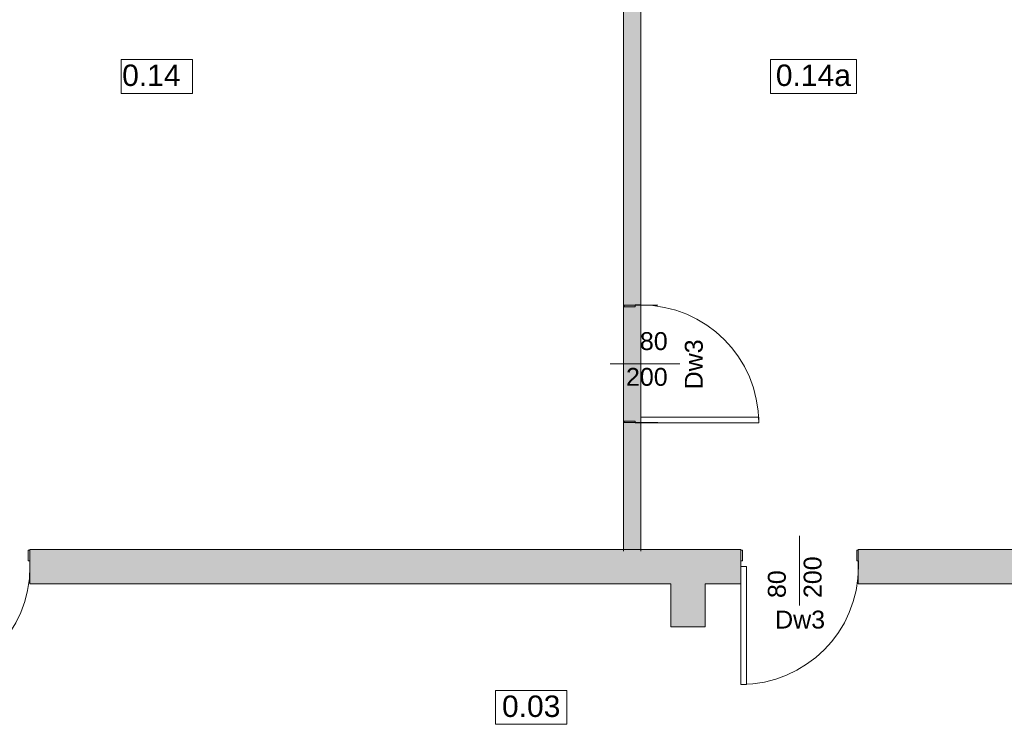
# Model space of a CAD drawing. Header units: millimetres. Extents: x 922208 to 1069538, y -182208 to -99877.
# Tile 81 of 256: x 966317 to 973197, y -167768 to -162842. Entities that reach past the tile are written whole.
import ezdxf

# ---------------------------------------------------------------- set-up
doc = ezdxf.new("R2010")
doc.units = ezdxf.units.MM
doc.header["$MEASUREMENT"] = 0
doc.linetypes.add('HIDDEN', pattern=[20, 10, -10])
for name, color, linetype, lineweight in [('IS_POWRÓT', 5, 'HIDDEN', 30), ('Nowe_210-A Pomieszczenia_Nr_pióra__41', 7, 'Continuous', 15), ('Nowe_220-A Ściany_Nr_pióra__19', 255, 'Continuous', 0), ('Nowe_220-A Ściany_Nr_pióra__23', 7, 'Continuous', 15), ('Nowe_220-A Ściany_Nr_pióra__27', 7, 'Continuous', 25), ('Nowe_220-A Ściany_Nr_pióra__3', 7, 'Continuous', 13), ('Nowe_220-A Ściany_Nr_pióra__7', 7, 'Continuous', 13)]:
    doc.layers.add(name, color=color, linetype=linetype, lineweight=lineweight)
doc.layers.add('Nowe_220-A Ściany_Nr_pióra__45', color=7, linetype='Continuous', lineweight=15, true_color=0x40a5ff)
doc.styles.add('STYL_AUTOMATYCZNY_1', font='arial.ttf')

# ---------------------------------------------------------------- blocks, each defined once
blk = doc.blocks.new('parter01')
at = {"layer": 'Nowe_220-A Ściany_Nr_pióra__19', "linetype": 'Continuous', "lineweight": 0}
for points in [[(970536.55073, -101290.02068), (970536.55073, -106873.12683), (970656.55073, -106873.12683), (970656.55073, -101290.02068)], [(966386.55077, -107100.02068), (971356.55078, -107100.02068), (971356.55078, -106860.02074), (966386.55077, -106860.02074)], [(972176.55077, -107100.02068), (974449.08631, -107100.02068), (974449.08631, -106860.02074), (972176.55077, -106860.02074)], [(970866.55073, -107100.02068), (970866.55073, -107400.02068), (971106.55073, -107400.02068), (971106.55073, -107100.02068)]]:
    blk.add_hatch(color=255, dxfattribs=at).paths.add_polyline_path(points)
at = {"layer": 'Nowe_210-A Pomieszczenia_Nr_pióra__41', "color": 7, "linetype": 'Continuous', "lineweight": 0}
for p, q in [((967024.78722, -103436.04301), (967525.16722, -103436.04301)), ((967024.78722, -103671.75751), (967024.78722, -103436.04301)), ((967525.16722, -103436.04301), (967525.16722, -103671.75751)), ((971562.45355, -103436.04301), (972162.83355, -103436.04301)), ((971562.45355, -103671.75751), (971562.45355, -103436.04301)), ((972162.83355, -103436.04301), (972162.83355, -103671.75751)), ((967525.16722, -103671.75751), (967024.78722, -103671.75751)), ((972162.83355, -103671.75751), (971562.45355, -103671.75751)), ((969640.51682, -107846.95912), (970140.89682, -107846.95912)), ((969640.51682, -108082.67362), (969640.51682, -107846.95912)), ((970140.89682, -107846.95912), (970140.89682, -108082.67362)), ((970140.89682, -108082.67362), (969640.51682, -108082.67362))]:
    blk.add_line(p, q, dxfattribs=at)
at = {"layer": 'Nowe_220-A Ściany_Nr_pióra__23', "color": 7, "linetype": 'Continuous', "lineweight": 0}
for p, q in [((970656.55073, -105153.12683), (970541.55073, -105153.12683)), ((970541.55073, -105153.12683), (970541.55073, -105163.12683)), ((970541.55073, -105163.12683), (970616.55073, -105163.12683)), ((970616.55073, -105163.12683), (970616.55073, -105151.12683)), ((970616.55073, -105151.12683), (970656.55073, -105151.12683)), ((970656.55073, -105151.12683), (970656.55073, -105153.12683)), ((970616.55073, -105963.12683), (970541.55073, -105963.12683)), ((970541.55073, -105963.12683), (970541.55073, -105973.12683)), ((970541.55073, -105973.12683), (970656.55073, -105973.12683)), ((970616.55073, -105975.12683), (970616.55073, -105963.12683)), ((970656.55073, -105975.12683), (970616.55073, -105975.12683)), ((970656.55073, -105973.12683), (970656.55073, -105975.12683)), ((966376.55073, -106865.02068), (966376.55073, -106940.02068)), ((966386.55073, -106865.02068), (966376.55073, -106865.02068)), ((966386.55073, -106980.02068), (966386.55073, -106865.02068)), ((971356.55073, -106865.02068), (971356.55073, -106980.02068)), ((971366.55073, -106865.02068), (971356.55073, -106865.02068)), ((971366.55073, -106940.02068), (971366.55073, -106865.02068)), ((972166.55073, -106865.02068), (972166.55073, -106940.02068)), ((972176.55073, -106865.02068), (972166.55073, -106865.02068)), ((972176.55073, -106980.02068), (972176.55073, -106865.02068)), ((966376.55073, -106940.02068), (966388.55073, -106940.02068)), ((966388.55073, -106980.02068), (966386.55073, -106980.02068)), ((966388.55073, -106940.02068), (966388.55073, -106980.02068)), ((971354.55073, -106980.02068), (971354.55073, -106940.02068)), ((971354.55073, -106940.02068), (971366.55073, -106940.02068)), ((971356.55073, -106980.02068), (971354.55073, -106980.02068)), ((972166.55073, -106940.02068), (972178.55073, -106940.02068)), ((972178.55073, -106980.02068), (972176.55073, -106980.02068)), ((972178.55073, -106940.02068), (972178.55073, -106980.02068))]:
    blk.add_line(p, q, dxfattribs=at)
at = {"layer": 'Nowe_220-A Ściany_Nr_pióra__27', "color": 7, "linetype": 'Continuous', "lineweight": 0}
for p, q in [((970541.55073, -105153.12683), (970536.55073, -105153.12683)), ((970656.55073, -105153.12683), (970541.55073, -105153.12683)), ((970656.55073, -105153.12683), (970541.55073, -105153.12683)), ((970776.55073, -105153.12683), (970656.55073, -105153.12683)), ((970541.55073, -105973.12683), (970536.55073, -105973.12683)), ((970656.55073, -105973.12683), (970541.55073, -105973.12683)), ((970656.55073, -105973.12683), (970541.55073, -105973.12683)), ((970776.55073, -105973.12683), (970656.55073, -105973.12683)), ((966386.55073, -106865.02068), (966386.55073, -106860.02068)), ((966386.55073, -106865.02068), (966386.55073, -106860.02068)), ((966386.55073, -106980.02068), (966386.55073, -106865.02068)), ((966386.55073, -106980.02068), (966386.55073, -106865.02068)), ((966386.55073, -106980.02068), (966386.55073, -106865.02068)), ((971356.55073, -106865.02068), (971356.55073, -106860.02068)), ((971356.55073, -106865.02068), (971356.55073, -106860.02068)), ((971356.55073, -106980.02068), (971356.55073, -106865.02068)), ((971356.55073, -106980.02068), (971356.55073, -106865.02068)), ((971356.55073, -106980.02068), (971356.55073, -106865.02068)), ((972176.55073, -106865.02068), (972176.55073, -106860.02068)), ((972176.55073, -106865.02068), (972176.55073, -106860.02068)), ((972176.55073, -106980.02068), (972176.55073, -106865.02068)), ((972176.55073, -106980.02068), (972176.55073, -106865.02068)), ((972176.55073, -106980.02068), (972176.55073, -106865.02068)), ((966386.55073, -107100.02068), (966386.55073, -106980.02068)), ((966386.55073, -107100.02068), (966386.55073, -106980.02068)), ((971356.55073, -107100.02068), (971356.55073, -106980.02068)), ((971356.55073, -107100.02068), (971356.55073, -106980.02068)), ((972176.55073, -107100.02068), (972176.55073, -106980.02068)), ((972176.55073, -107100.02068), (972176.55073, -106980.02068))]:
    blk.add_line(p, q, dxfattribs=at)
for points in [[(970536.55073, -101290.02068), (970536.55073, -106873.12683)], [(970656.55073, -106873.12683), (970656.55073, -101290.02068)], [(971356.55076, -106860.02068), (966386.55077, -106860.02068)], [(973826.55073, -106860.02068), (972176.55067, -106860.02068)], [(966386.55071, -107100.02068), (970866.55073, -107100.02068)], [(970866.55073, -107100.02068), (970866.55073, -107400.02068)], [(971106.55073, -107100.02068), (971356.55079, -107100.02068)], [(971106.55073, -107400.02068), (971106.55073, -107100.02068)], [(972176.55073, -107100.02068), (974449.08631, -107100.02068)], [(970866.55073, -107400.02068), (971106.55073, -107400.02068)]]:
    blk.add_lwpolyline(points, dxfattribs=at)
at = {"layer": 'Nowe_220-A Ściany_Nr_pióra__3', "color": 7, "linetype": 'Continuous', "lineweight": 0}
for p, q in [((970656.55073, -105975.12683), (970656.55073, -105935.12683)), ((970656.55073, -105935.12683), (971480.55073, -105935.12683)), ((971480.55073, -105935.12683), (971480.55073, -105975.12683)), ((971480.55073, -105975.12683), (970656.55073, -105975.12683)), ((971354.55073, -107804.02068), (971354.55073, -106980.02068)), ((971354.55073, -106980.02068), (971394.55073, -106980.02068)), ((971394.55073, -106980.02068), (971394.55073, -107804.02068)), ((971394.55073, -107804.02068), (971354.55073, -107804.02068))]:
    blk.add_line(p, q, dxfattribs=at)
for centre, start, end in [((970656.55073, -105975.12683), 0, 90), ((965564.55073, -106980.02068), 270, 0), ((971354.55073, -106980.02068), 270, 0)]:
    blk.add_arc(centre, 824, start, end, dxfattribs=at)
at = {"layer": 'Nowe_220-A Ściany_Nr_pióra__45', "color": 161, "linetype": 'Continuous', "lineweight": 0, "true_color": 0x40a5ff}
for p, q in [((970928.33645, -105563.12683), (970441.95016, -105563.12683)), ((971766.55073, -107251.8064), (971766.55073, -106765.42011))]:
    blk.add_line(p, q, dxfattribs=at)
at = {"layer": 'Nowe_210-A Pomieszczenia_Nr_pióra__41', "color": 7, "linetype": 'Continuous', "lineweight": 0, "char_height": 150, "attachment_point": 2, "style": 'STYL_AUTOMATYCZNY_1'}
for s, insert in [('\\A1;{\\pqc;\\pt0,25;\\fArial|b0|i0|c238|p0;\\W1.000000;0.14\\fArial|b0|i0|c238|p0;\\W1.000000;\\A1{\\H.66x;\\S^  ;}\\fArial|b0|i0|c238|p0;\\W1.000000;\\fArial|b0|i0|c238|p0;\\W1.000000;\\A1{\\H.66x;\\S^  ;}}', (967274.97722, -103470.32872)), ('\\A1;{\\pqc;\\pt25;\\fArial|b0|i0|c238|p0;\\W1.000000;0.14\\fArial|b0|i0|c238|p0;\\W1.000000;a}', (971862.64355, -103470.32872)), ('\\A1;{\\pqc;\\pt25;\\fArial|b0|i0|c238|p0;\\W1.000000;0.0\\fArial|b0|i0|c238|p0;\\W1.000000;3}', (969890.70682, -107881.24483))]:
    blk.add_mtext(s, dxfattribs=dict(at, insert=insert))
at = {"layer": 'Nowe_220-A Ściany_Nr_pióra__7', "color": 7, "linetype": 'Continuous', "lineweight": 0, "char_height": 125, "style": 'STYL_AUTOMATYCZNY_1'}
for s, insert, attachment_point in [('\\A1;{\\pqr;\\pt0;\\fArial|b0|i0|c238|p0;\\W1.000000;80\\fArial|b0|i0|c238|p0;\\W1.000000;\\A1{\\H.66x;\\S^  ;}\\fArial|b0|i0|c238|p0;\\W1.000000;\\fArial|b0|i0|c238|p0;\\W1.000000;}', (970876.55073, -105502.71904), 9), ('\\A1;{\\pqr;\\pt0;\\fArial|b0|i0|c238|p0;\\W1.000000;200\\fArial|b0|i0|c238|p0;\\W1.000000;\\A1{\\H.66x;\\S^  ;}\\fArial|b0|i0|c238|p0;\\W1.000000;\\fArial|b0|i0|c238|p0;\\W1.000000;}', (970876.55073, -105752.71904), 9), ('\\A1;{\\pql;\\pt0;\\fArial|b0|i0|c238|p0;\\W1.000000;Dw3\\fArial|b0|i0|c238|p0;\\W1.000000;\\fArial|b0|i0|c238|p0;\\W1.000000;\\fArial|b0|i0|c238|p0;\\W1.000000;}', (971595.08023, -107414.69659), 7)]:
    blk.add_mtext(s, dxfattribs=dict(at, insert=insert, attachment_point=attachment_point))
at = {"layer": 'Nowe_220-A Ściany_Nr_pióra__7', "color": 7, "linetype": 'Continuous', "lineweight": 0, "char_height": 125, "rotation": 90, "style": 'STYL_AUTOMATYCZNY_1'}
for s, insert, attachment_point in [('\\A1;{\\pqr;\\pt0;\\fArial|b0|i0|c238|p0;\\W1.000000;Dw3\\fArial|b0|i0|c238|p0;\\W1.000000;\\fArial|b0|i0|c238|p0;\\W1.000000;\\fArial|b0|i0|c238|p0;\\W1.000000;}', (971091.22664, -105391.65633), 9), ('\\A1;{\\pql;\\pt0;\\fArial|b0|i0|c238|p0;\\W1.000000;200\\fArial|b0|i0|c238|p0;\\W1.000000;\\A1{\\H.66x;\\S^  ;}\\fArial|b0|i0|c238|p0;\\W1.000000;\\fArial|b0|i0|c238|p0;\\W1.000000;}', (971956.14293, -107200.02068), 7), ('\\A1;{\\pql;\\pt0;\\fArial|b0|i0|c238|p0;\\W1.000000;80\\fArial|b0|i0|c238|p0;\\W1.000000;\\A1{\\H.66x;\\S^  ;}\\fArial|b0|i0|c238|p0;\\W1.000000;\\fArial|b0|i0|c238|p0;\\W1.000000;}', (971706.14293, -107200.02068), 7)]:
    blk.add_mtext(s, dxfattribs=dict(at, insert=insert, attachment_point=attachment_point))

msp = doc.modelspace()

# ---------------------------------------------------------------- block references
at = {"layer": 'IS_POWRÓT', "color": 27, "linetype": 'ByBlock', "lineweight": 30}
msp.add_blockref('parter01', (0, -59685.2), dxfattribs=at)

doc.saveas('drawing.dxf')
